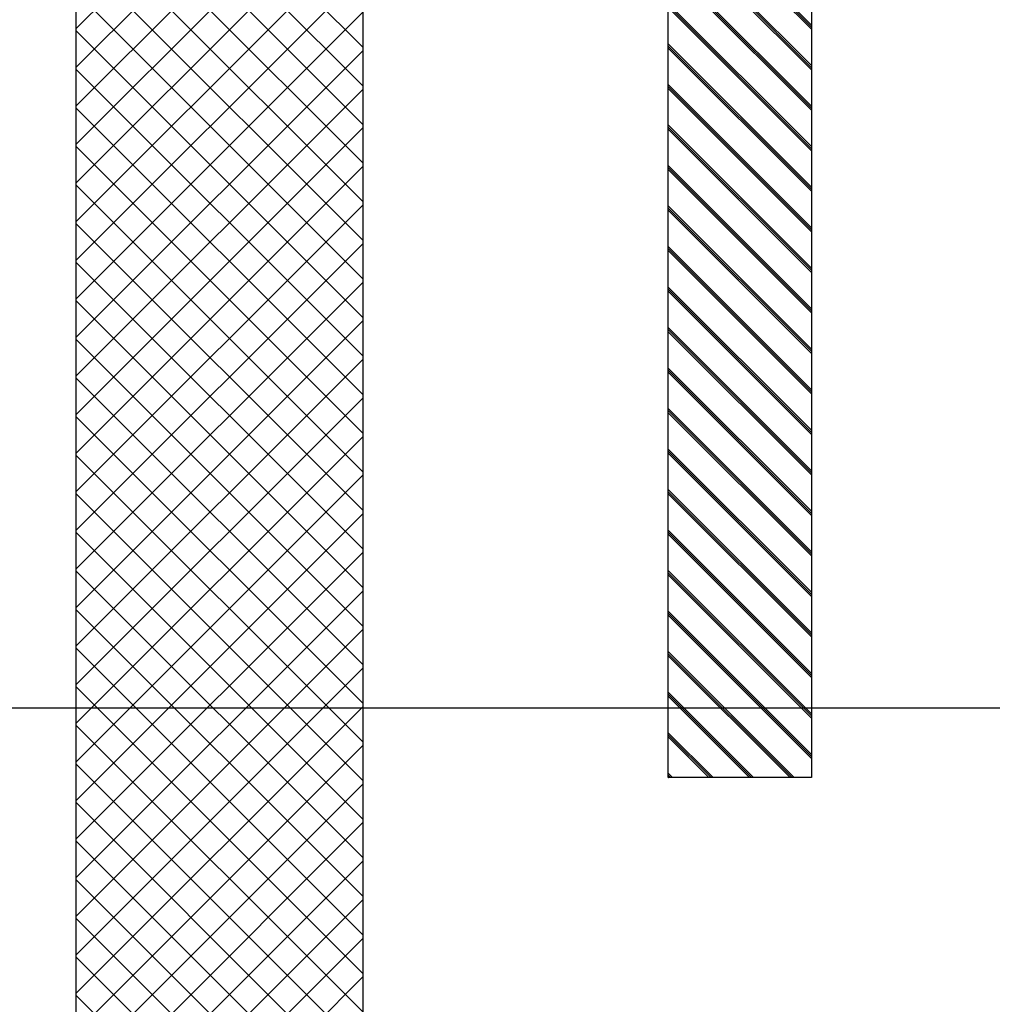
# Model space of a CAD drawing. Header units: millimetres. Extents: x -31 to 6803, y 0 to 664.
# Tile 64 of 119: x 1279 to 1303, y 118 to 142. Entities that reach past the tile are written whole.
import ezdxf

# ---------------------------------------------------------------- set-up
doc = ezdxf.new("R2010")
doc.units = ezdxf.units.MM
doc.layers.add('!POMOCNICZE', color=8, linetype='Continuous', plot=False)

msp = doc.modelspace()

# ---------------------------------------------------------------- hatches: boundary and pattern name
at = {"true_color": 0x58ba48}
h = msp.add_hatch(dxfattribs=at)
h.set_pattern_fill('JIS_RC_10', color=85, scale=0.07, angle=270)
h.set_pattern_definition([(315, (1297.0345, 226.5842), (0.4949747, 0.4949747), []), (315, (1297.0345, 226.5334), (0.4949747, 0.4949747), []), (315, (1297.0345, 226.4827), (0.4949747, 0.4949747), [])])
h.paths.add_polyline_path([(1298.785, 226.584), (1295.285, 226.584), (1295.285, 123.291), (1298.785, 123.291)])
h.paths.add_polyline_path([(1298.116, 225.667, 1), (1297.651, 225.667, 1)], flags=16)
h.paths.add_polyline_path([(1296.418, 225.667, 1), (1295.953, 225.667, 1)], flags=16)
h = msp.add_hatch()
h.set_pattern_fill('ANSI37', color=150, scale=0.21, angle=270)
h.set_pattern_definition([(315, (1283.6212, 128.36526), (0.4714634, 0.4714634), []), (45, (1283.6212, 128.36526), (-0.4714634, 0.4714634), [])])
h.paths.add_polyline_path([(1287.821, 218.357), (1280.821, 218.357), (1280.821, 109.02), (1287.821, 109.02)])
edge = h.paths.add_edge_path(flags=16)
edge.add_arc((1284.321, 217.44), 0.7, 0, 360)
edge = h.paths.add_edge_path(flags=16)
edge.add_arc((1282.134, 217.44), 0.7, 0, 360)

# ---------------------------------------------------------------- linework, layer by layer
at = {"layer": '!POMOCNICZE'}
msp.add_line((3, 125), (6803, 125), dxfattribs=at)
for p, q in [((1295.285, 123.291), (1295.285, 226.584)), ((1298.785, 226.584), (1298.785, 123.291)), ((1280.821, 109.02), (1280.821, 218.357)), ((1287.821, 218.357), (1287.821, 109.02)), ((1298.785, 123.291), (1295.285, 123.291))]:
    msp.add_line(p, q)

doc.saveas('drawing.dxf')
